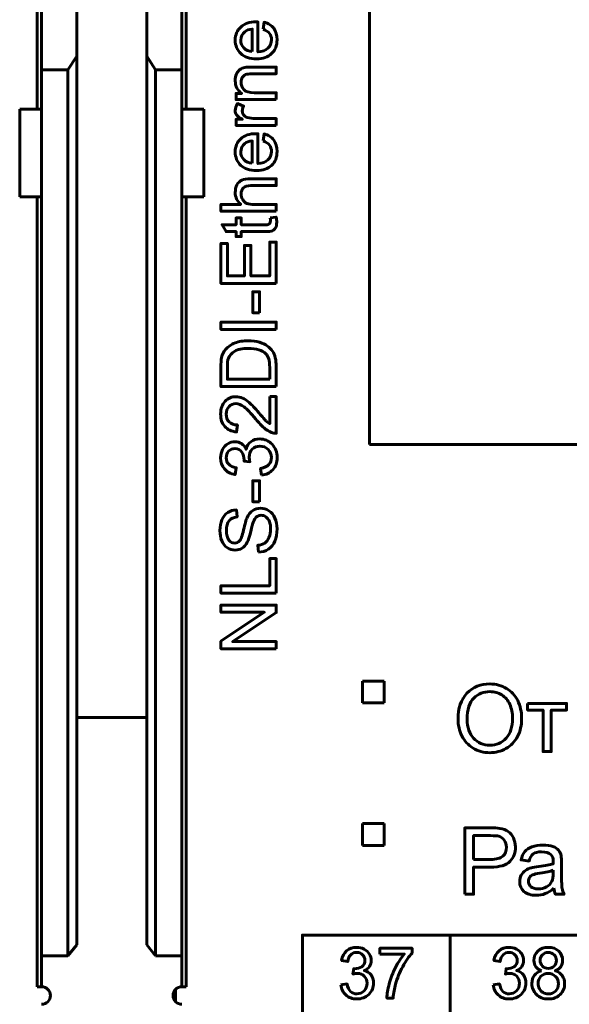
# Model space of a CAD drawing. Header units: millimetres. Extents: x -13 to 39, y -19 to 89.
# Tile 6 of 16: x 14 to 27, y 2 to 24. Entities that reach past the tile are written whole.
import ezdxf

# ---------------------------------------------------------------- set-up
doc = ezdxf.new("R2010")
doc.units = ezdxf.units.MM
doc.linetypes.add('K5LT32768', pattern=[0])
doc.linetypes.add('K5LT32770', pattern=[0])

msp = doc.modelspace()

# ---------------------------------------------------------------- linework, layer by layer
at = {"color": 150, "linetype": 'K5LT32768', "lineweight": 60, "true_color": 0x0080ff}
for p, q in [((14.639, 22.438), (14.639, 47.238)), ((18.039, 22.438), (18.039, 47.238)), ((22.217, 14.783), (22.217, 31.492)), ((14.739, 23.338), (14.739, 25.262)), ((15.539, 23.645), (15.539, 25.262)), ((17.139, 23.645), (17.139, 25.262)), ((17.939, 25.262), (17.939, 23.338)), ((15.339, 23.338), (15.539, 23.645)), ((15.539, 3.373), (15.539, 23.645)), ((17.139, 23.645), (17.139, 3.373)), ((17.339, 23.338), (17.139, 23.645)), ((14.739, 22.438), (14.739, 23.338)), ((15.339, 23.338), (14.739, 23.338)), ((15.339, 3.117), (15.339, 23.338)), ((17.339, 3.117), (17.339, 23.338)), ((17.939, 23.338), (17.339, 23.338)), ((17.939, 23.338), (17.939, 22.438)), ((14.739, 22.438), (14.239, 22.438)), ((14.239, 20.438), (14.239, 22.438)), ((14.739, 22.438), (14.739, 20.438)), ((18.439, 22.438), (17.939, 22.438)), ((17.939, 22.438), (17.939, 20.438)), ((18.439, 20.438), (18.439, 22.438)), ((14.739, 20.438), (14.239, 20.438)), ((14.639, 2.412), (14.639, 20.438)), ((14.739, 3.117), (14.739, 20.438)), ((17.939, 20.438), (18.439, 20.438)), ((17.939, 3.117), (17.939, 20.438)), ((18.039, 2.412), (18.039, 20.438)), ((35.6, 14.783), (22.217, 14.783)), ((22.059, 8.888), (22.059, 9.388)), ((22.059, 9.388), (22.559, 9.388)), ((22.559, 9.388), (22.559, 8.888)), ((22.559, 8.888), (22.059, 8.888)), ((15.539, 8.557), (17.139, 8.557)), ((22.059, 6.138), (22.559, 6.138)), ((22.059, 5.638), (22.059, 6.138)), ((22.559, 6.138), (22.559, 5.638)), ((22.559, 5.638), (22.059, 5.638)), ((15.339, 3.117), (15.539, 3.373)), ((17.139, 3.373), (17.339, 3.117)), ((24.058, 3.591), (24.058, -1.562)), ((15.339, 3.117), (14.739, 3.117)), ((14.739, 2.412), (14.739, 3.117)), ((17.339, 3.117), (17.939, 3.117)), ((17.939, 2.412), (17.939, 3.117)), ((14.739, 2.412), (14.639, 2.412)), ((17.793, 2.349), (17.793, 2.076)), ((18.039, 2.412), (17.939, 2.412))]:
    msp.add_line(p, q, dxfattribs=at)
at = {"color": 150, "linetype": 'K5LT32770', "lineweight": 60, "true_color": 0x0080ff}
msp.add_lwpolyline([(20.69, -1.562), (34.589, -1.562), (34.589, 3.591), (20.69, 3.591)], close=True, dxfattribs=at)
at = {"color": 150, "linetype": 'K5LT32768', "lineweight": 60, "true_color": 0x0080ff}
for centre, start, end in [((14.739, 2.212), 270, 90), ((17.939, 2.212), 90, 270)]:
    msp.add_arc(centre, 0.2, start, end, dxfattribs=at)
for points, knots in [([(19.796, 24.262), (19.796, 24.262), (19.817, 24.422), (19.817, 24.422), (19.91, 24.397), (19.983, 24.351), (20.034, 24.282), (20.085, 24.214), (20.111, 24.127), (20.111, 24.021), (20.111, 23.888), (20.07, 23.782), (19.988, 23.704), (19.906, 23.625), (19.79, 23.586), (19.642, 23.586), (19.488, 23.586), (19.369, 23.626), (19.284, 23.705), (19.199, 23.784), (19.157, 23.886), (19.157, 24.012), (19.157, 24.134), (19.199, 24.234), (19.365, 24.389), (19.482, 24.428), (19.633, 24.428), (19.642, 24.428), (19.656, 24.427), (19.674, 24.427), (19.674, 24.427), (19.674, 23.745), (19.674, 23.745), (19.774, 23.751), (19.851, 23.779), (19.904, 23.83), (19.958, 23.881), (19.984, 23.945), (19.984, 24.021), (19.984, 24.078), (19.969, 24.126), (19.939, 24.166), (19.909, 24.207), (19.861, 24.238), (19.796, 24.262)], [0, 0, 0, 0, 0.066667, 0.066667, 0.066667, 0.133333, 0.133333, 0.133333, 0.2, 0.2, 0.2, 0.266667, 0.266667, 0.266667, 0.333333, 0.333333, 0.333333, 0.4, 0.4, 0.4, 0.466667, 0.466667, 0.466667, 0.533333, 0.533333, 0.6, 0.6, 0.6, 0.666667, 0.666667, 0.666667, 0.733333, 0.733333, 0.733333, 0.8, 0.8, 0.8, 0.866667, 0.866667, 0.866667, 0.933333, 0.933333, 0.933333, 1, 1, 1, 1]), ([(19.547, 23.754), (19.547, 23.754), (19.547, 24.264), (19.547, 24.264), (19.47, 24.257), (19.412, 24.237), (19.374, 24.205), (19.314, 24.156), (19.284, 24.092), (19.284, 24.013), (19.284, 23.942), (19.308, 23.883), (19.356, 23.834), (19.403, 23.786), (19.467, 23.759), (19.547, 23.754)], [0, 0, 0, 0, 0.2, 0.2, 0.2, 0.4, 0.4, 0.4, 0.6, 0.6, 0.6, 0.8, 0.8, 0.8, 1, 1, 1, 1]), ([(20.092, 22.656), (20.092, 22.656), (19.176, 22.656), (19.176, 22.656), (19.176, 22.796), (19.176, 22.796), (19.306, 22.796), (19.306, 22.796), (19.207, 22.863), (19.157, 22.96), (19.157, 23.086), (19.157, 23.142), (19.167, 23.192), (19.206, 23.285), (19.233, 23.319), (19.265, 23.342), (19.297, 23.365), (19.335, 23.381), (19.379, 23.39), (19.408, 23.396), (19.458, 23.399), (19.53, 23.399), (19.53, 23.399), (20.092, 23.399), (20.092, 23.399), (20.092, 23.244), (20.092, 23.244), (19.536, 23.244), (19.536, 23.244), (19.473, 23.244), (19.425, 23.238), (19.394, 23.226), (19.363, 23.214), (19.338, 23.192), (19.319, 23.162), (19.301, 23.131), (19.291, 23.095), (19.291, 23.054), (19.291, 22.988), (19.312, 22.931), (19.354, 22.883), (19.396, 22.835), (19.475, 22.812), (19.592, 22.812), (19.592, 22.812), (20.092, 22.812), (20.092, 22.812), (20.092, 22.656), (20.092, 22.656)], [0, 0, 0, 0, 0.055556, 0.055556, 0.111111, 0.111111, 0.166667, 0.166667, 0.166667, 0.222222, 0.222222, 0.222222, 0.277778, 0.277778, 0.333333, 0.333333, 0.333333, 0.388889, 0.388889, 0.388889, 0.444444, 0.444444, 0.444444, 0.5, 0.5, 0.555556, 0.555556, 0.611111, 0.611111, 0.611111, 0.666667, 0.666667, 0.666667, 0.722222, 0.722222, 0.722222, 0.777778, 0.777778, 0.777778, 0.833333, 0.833333, 0.833333, 0.888889, 0.888889, 0.888889, 0.944444, 0.944444, 1, 1, 1, 1]), ([(20.092, 22.067), (20.092, 22.067), (19.176, 22.067), (19.176, 22.067), (19.176, 22.207), (19.176, 22.207), (19.317, 22.207), (19.317, 22.207), (19.252, 22.242), (19.209, 22.275), (19.188, 22.305), (19.167, 22.336), (19.157, 22.369), (19.157, 22.405), (19.157, 22.457), (19.174, 22.511), (19.206, 22.565), (19.206, 22.565), (19.349, 22.509), (19.349, 22.509), (19.328, 22.472), (19.318, 22.434), (19.318, 22.396), (19.318, 22.363), (19.328, 22.332), (19.348, 22.306), (19.368, 22.279), (19.397, 22.26), (19.433, 22.248), (19.488, 22.231), (19.548, 22.222), (19.614, 22.222), (19.614, 22.222), (20.092, 22.222), (20.092, 22.222), (20.092, 22.067), (20.092, 22.067)], [0, 0, 0, 0, 0.076923, 0.076923, 0.153846, 0.153846, 0.230769, 0.230769, 0.230769, 0.307692, 0.307692, 0.307692, 0.384615, 0.384615, 0.384615, 0.461538, 0.461538, 0.461538, 0.538462, 0.538462, 0.538462, 0.615385, 0.615385, 0.615385, 0.692308, 0.692308, 0.692308, 0.769231, 0.769231, 0.769231, 0.846154, 0.846154, 0.846154, 0.923077, 0.923077, 1, 1, 1, 1]), ([(19.796, 21.712), (19.796, 21.712), (19.817, 21.873), (19.817, 21.873), (19.91, 21.848), (19.983, 21.801), (20.034, 21.733), (20.085, 21.665), (20.111, 21.578), (20.111, 21.472), (20.111, 21.338), (20.07, 21.232), (19.988, 21.154), (19.906, 21.076), (19.79, 21.037), (19.642, 21.037), (19.488, 21.037), (19.369, 21.076), (19.284, 21.155), (19.199, 21.234), (19.157, 21.337), (19.157, 21.463), (19.157, 21.585), (19.199, 21.685), (19.365, 21.839), (19.482, 21.878), (19.633, 21.878), (19.642, 21.878), (19.656, 21.878), (19.674, 21.877), (19.674, 21.877), (19.674, 21.196), (19.674, 21.196), (19.774, 21.201), (19.851, 21.23), (19.904, 21.281), (19.958, 21.332), (19.984, 21.395), (19.984, 21.472), (19.984, 21.528), (19.969, 21.577), (19.939, 21.617), (19.909, 21.657), (19.861, 21.689), (19.796, 21.712)], [0, 0, 0, 0, 0.066667, 0.066667, 0.066667, 0.133333, 0.133333, 0.133333, 0.2, 0.2, 0.2, 0.266667, 0.266667, 0.266667, 0.333333, 0.333333, 0.333333, 0.4, 0.4, 0.4, 0.466667, 0.466667, 0.466667, 0.533333, 0.533333, 0.6, 0.6, 0.6, 0.666667, 0.666667, 0.666667, 0.733333, 0.733333, 0.733333, 0.8, 0.8, 0.8, 0.866667, 0.866667, 0.866667, 0.933333, 0.933333, 0.933333, 1, 1, 1, 1]), ([(19.547, 21.204), (19.547, 21.204), (19.547, 21.714), (19.547, 21.714), (19.47, 21.707), (19.412, 21.688), (19.374, 21.656), (19.314, 21.607), (19.284, 21.542), (19.284, 21.464), (19.284, 21.393), (19.308, 21.333), (19.356, 21.285), (19.403, 21.236), (19.467, 21.21), (19.547, 21.204)], [0, 0, 0, 0, 0.2, 0.2, 0.2, 0.4, 0.4, 0.4, 0.6, 0.6, 0.6, 0.8, 0.8, 0.8, 1, 1, 1, 1]), ([(20.092, 20.107), (20.092, 20.107), (18.829, 20.107), (18.829, 20.107), (18.829, 20.262), (18.829, 20.262), (19.283, 20.262), (19.283, 20.262), (19.199, 20.334), (19.157, 20.425), (19.157, 20.535), (19.157, 20.602), (19.17, 20.661), (19.197, 20.711), (19.224, 20.76), (19.261, 20.796), (19.308, 20.818), (19.355, 20.839), (19.423, 20.85), (19.513, 20.85), (19.513, 20.85), (20.092, 20.85), (20.092, 20.85), (20.092, 20.694), (20.092, 20.694), (19.513, 20.694), (19.513, 20.694), (19.436, 20.694), (19.379, 20.678), (19.344, 20.644), (19.309, 20.611), (19.291, 20.564), (19.291, 20.503), (19.291, 20.457), (19.303, 20.414), (19.327, 20.374), (19.351, 20.334), (19.383, 20.305), (19.424, 20.288), (19.464, 20.271), (19.52, 20.262), (19.592, 20.262), (19.592, 20.262), (20.092, 20.262), (20.092, 20.262), (20.092, 20.107), (20.092, 20.107)], [0, 0, 0, 0, 0.058824, 0.058824, 0.117647, 0.117647, 0.176471, 0.176471, 0.176471, 0.235294, 0.235294, 0.235294, 0.294118, 0.294118, 0.294118, 0.352941, 0.352941, 0.352941, 0.411765, 0.411765, 0.411765, 0.470588, 0.470588, 0.529412, 0.529412, 0.588235, 0.588235, 0.588235, 0.647059, 0.647059, 0.647059, 0.705882, 0.705882, 0.705882, 0.764706, 0.764706, 0.764706, 0.823529, 0.823529, 0.823529, 0.882353, 0.882353, 0.882353, 0.941176, 0.941176, 1, 1, 1, 1]), ([(19.953, 19.954), (19.953, 19.954), (20.09, 19.975), (20.09, 19.975), (20.1, 19.931), (20.104, 19.892), (20.104, 19.858), (20.104, 19.802), (20.095, 19.759), (20.078, 19.727), (20.06, 19.697), (20.036, 19.675), (20.007, 19.662), (19.978, 19.649), (19.917, 19.643), (19.824, 19.643), (19.824, 19.643), (19.296, 19.643), (19.296, 19.643), (19.296, 19.529), (19.296, 19.529), (19.176, 19.529), (19.176, 19.529), (19.176, 19.643), (19.176, 19.643), (18.95, 19.643), (18.95, 19.643), (18.857, 19.799), (18.857, 19.799), (19.176, 19.799), (19.176, 19.799), (19.176, 19.954), (19.176, 19.954), (19.296, 19.954), (19.296, 19.954), (19.296, 19.799), (19.296, 19.799), (19.833, 19.799), (19.833, 19.799), (19.877, 19.799), (19.906, 19.801), (19.918, 19.807), (19.931, 19.812), (19.941, 19.821), (19.948, 19.833), (19.956, 19.846), (19.96, 19.863), (19.96, 19.886), (19.96, 19.903), (19.958, 19.926), (19.953, 19.954)], [0, 0, 0, 0, 0.05, 0.05, 0.05, 0.1, 0.1, 0.1, 0.15, 0.15, 0.15, 0.2, 0.2, 0.2, 0.25, 0.25, 0.25, 0.3, 0.3, 0.35, 0.35, 0.4, 0.4, 0.45, 0.45, 0.5, 0.5, 0.55, 0.55, 0.6, 0.6, 0.65, 0.65, 0.7, 0.7, 0.75, 0.75, 0.8, 0.8, 0.8, 0.85, 0.85, 0.85, 0.9, 0.9, 0.9, 0.95, 0.95, 0.95, 1, 1, 1, 1]), ([(20.092, 18.463), (20.092, 18.463), (18.829, 18.463), (18.829, 18.463), (18.829, 19.375), (18.829, 19.375), (18.977, 19.375), (18.977, 19.375), (18.977, 18.631), (18.977, 18.631), (19.365, 18.631), (19.365, 18.631), (19.365, 19.328), (19.365, 19.328), (19.513, 19.328), (19.513, 19.328), (19.513, 18.631), (19.513, 18.631), (19.944, 18.631), (19.944, 18.631), (19.944, 19.405), (19.944, 19.405), (20.092, 19.405), (20.092, 19.405), (20.092, 18.463), (20.092, 18.463)], [0, 0, 0, 0, 0.083333, 0.083333, 0.166667, 0.166667, 0.25, 0.25, 0.333333, 0.333333, 0.416667, 0.416667, 0.5, 0.5, 0.583333, 0.583333, 0.666667, 0.666667, 0.75, 0.75, 0.833333, 0.833333, 0.916667, 0.916667, 1, 1, 1, 1]), ([(19.713, 17.791), (19.713, 17.791), (19.557, 17.791), (19.557, 17.791), (19.557, 18.271), (19.557, 18.271), (19.713, 18.271), (19.713, 18.271), (19.713, 17.791), (19.713, 17.791)], [0, 0, 0, 0, 0.25, 0.25, 0.5, 0.5, 0.75, 0.75, 1, 1, 1, 1]), ([(20.092, 17.41), (20.092, 17.41), (18.829, 17.41), (18.829, 17.41), (18.829, 17.578), (18.829, 17.578), (20.092, 17.578), (20.092, 17.578), (20.092, 17.41), (20.092, 17.41)], [0, 0, 0, 0, 0.25, 0.25, 0.5, 0.5, 0.75, 0.75, 1, 1, 1, 1]), ([(20.092, 16.108), (20.092, 16.108), (18.829, 16.108), (18.829, 16.108), (18.829, 16.544), (18.829, 16.544), (18.829, 16.642), (18.835, 16.717), (18.847, 16.768), (18.864, 16.841), (18.894, 16.903), (18.937, 16.954), (18.994, 17.02), (19.066, 17.07), (19.153, 17.103), (19.241, 17.136), (19.341, 17.153), (19.454, 17.153), (19.55, 17.153), (19.635, 17.142), (19.709, 17.119), (19.783, 17.097), (19.844, 17.068), (19.893, 17.033), (19.941, 16.998), (19.979, 16.96), (20.007, 16.918), (20.035, 16.876), (20.056, 16.826), (20.07, 16.767), (20.085, 16.708), (20.092, 16.641), (20.092, 16.564), (20.092, 16.564), (20.092, 16.108), (20.092, 16.108)], [0, 0, 0, 0, 0.083333, 0.083333, 0.166667, 0.166667, 0.166667, 0.25, 0.25, 0.25, 0.333333, 0.333333, 0.333333, 0.416667, 0.416667, 0.416667, 0.5, 0.5, 0.5, 0.583333, 0.583333, 0.583333, 0.666667, 0.666667, 0.666667, 0.75, 0.75, 0.75, 0.833333, 0.833333, 0.833333, 0.916667, 0.916667, 0.916667, 1, 1, 1, 1]), ([(19.944, 16.276), (19.944, 16.276), (19.944, 16.545), (19.944, 16.545), (19.944, 16.629), (19.936, 16.694), (19.921, 16.741), (19.905, 16.788), (19.883, 16.826), (19.855, 16.854), (19.815, 16.894), (19.762, 16.925), (19.695, 16.947), (19.628, 16.969), (19.547, 16.98), (19.451, 16.98), (19.319, 16.98), (19.217, 16.958), (19.146, 16.915), (19.075, 16.872), (19.027, 16.819), (19.003, 16.757), (18.986, 16.712), (18.977, 16.64), (18.977, 16.541), (18.977, 16.541), (18.977, 16.276), (18.977, 16.276), (19.944, 16.276), (19.944, 16.276)], [0, 0, 0, 0, 0.1, 0.1, 0.1, 0.2, 0.2, 0.2, 0.3, 0.3, 0.3, 0.4, 0.4, 0.4, 0.5, 0.5, 0.5, 0.6, 0.6, 0.6, 0.7, 0.7, 0.7, 0.8, 0.8, 0.8, 0.9, 0.9, 1, 1, 1, 1]), ([(19.944, 15.879), (19.944, 15.879), (20.092, 15.879), (20.092, 15.879), (20.092, 15.043), (20.092, 15.043), (20.055, 15.042), (20.019, 15.048), (19.984, 15.061), (19.927, 15.082), (19.871, 15.117), (19.816, 15.164), (19.761, 15.212), (19.698, 15.279), (19.626, 15.367), (19.513, 15.504), (19.424, 15.597), (19.358, 15.645), (19.292, 15.694), (19.23, 15.718), (19.171, 15.718), (19.11, 15.718), (19.058, 15.696), (19.016, 15.652), (18.974, 15.608), (18.952, 15.551), (18.952, 15.48), (18.952, 15.405), (18.975, 15.345), (19.019, 15.3), (19.064, 15.255), (19.126, 15.232), (19.205, 15.232), (19.205, 15.232), (19.189, 15.073), (19.189, 15.073), (19.07, 15.084), (18.98, 15.125), (18.917, 15.196), (18.855, 15.267), (18.824, 15.363), (18.824, 15.483), (18.824, 15.604), (18.857, 15.7), (18.925, 15.771), (18.992, 15.842), (19.075, 15.877), (19.175, 15.877), (19.225, 15.877), (19.275, 15.867), (19.324, 15.846), (19.373, 15.825), (19.424, 15.791), (19.478, 15.743), (19.532, 15.695), (19.607, 15.615), (19.701, 15.504), (19.779, 15.411), (19.832, 15.351), (19.86, 15.324), (19.888, 15.298), (19.916, 15.276), (19.944, 15.259), (19.944, 15.259), (19.944, 15.879), (19.944, 15.879)], [0, 0, 0, 0, 0.045455, 0.045455, 0.090909, 0.090909, 0.090909, 0.136364, 0.136364, 0.136364, 0.181818, 0.181818, 0.181818, 0.227273, 0.227273, 0.227273, 0.272727, 0.272727, 0.272727, 0.318182, 0.318182, 0.318182, 0.363636, 0.363636, 0.363636, 0.409091, 0.409091, 0.409091, 0.454545, 0.454545, 0.454545, 0.5, 0.5, 0.5, 0.545455, 0.545455, 0.545455, 0.590909, 0.590909, 0.590909, 0.636364, 0.636364, 0.636364, 0.681818, 0.681818, 0.681818, 0.727273, 0.727273, 0.727273, 0.772727, 0.772727, 0.772727, 0.818182, 0.818182, 0.818182, 0.863636, 0.863636, 0.863636, 0.909091, 0.909091, 0.909091, 0.954545, 0.954545, 0.954545, 1, 1, 1, 1]), ([(19.757, 14.085), (19.757, 14.085), (19.736, 14.24), (19.736, 14.24), (19.824, 14.258), (19.887, 14.288), (19.926, 14.331), (19.965, 14.373), (19.984, 14.425), (19.984, 14.487), (19.984, 14.561), (19.959, 14.623), (19.909, 14.673), (19.858, 14.723), (19.795, 14.748), (19.721, 14.748), (19.65, 14.748), (19.591, 14.725), (19.544, 14.678), (19.498, 14.632), (19.475, 14.572), (19.475, 14.5), (19.475, 14.471), (19.481, 14.435), (19.492, 14.391), (19.492, 14.391), (19.356, 14.408), (19.356, 14.408), (19.358, 14.418), (19.358, 14.427), (19.358, 14.433), (19.358, 14.5), (19.341, 14.559), (19.306, 14.612), (19.272, 14.665), (19.219, 14.692), (19.148, 14.692), (19.091, 14.692), (19.044, 14.672), (19.007, 14.634), (18.969, 14.595), (18.951, 14.545), (18.951, 14.485), (18.951, 14.424), (18.97, 14.374), (19.046, 14.293), (19.104, 14.267), (19.18, 14.256), (19.18, 14.256), (19.152, 14.101), (19.152, 14.101), (19.048, 14.12), (18.967, 14.163), (18.91, 14.23), (18.852, 14.297), (18.824, 14.381), (18.824, 14.481), (18.824, 14.55), (18.838, 14.613), (18.868, 14.671), (18.897, 14.729), (18.938, 14.774), (18.989, 14.804), (19.04, 14.835), (19.094, 14.85), (19.151, 14.85), (19.206, 14.85), (19.255, 14.836), (19.3, 14.806), (19.344, 14.777), (19.38, 14.734), (19.406, 14.676), (19.423, 14.751), (19.459, 14.809), (19.514, 14.85), (19.568, 14.891), (19.636, 14.912), (19.717, 14.912), (19.828, 14.912), (19.921, 14.872), (19.998, 14.791), (20.075, 14.711), (20.113, 14.609), (20.113, 14.486), (20.113, 14.375), (20.08, 14.283), (20.014, 14.21), (19.948, 14.137), (19.862, 14.095), (19.757, 14.085)], [0, 0, 0, 0, 0.033333, 0.033333, 0.033333, 0.066667, 0.066667, 0.066667, 0.1, 0.1, 0.1, 0.133333, 0.133333, 0.133333, 0.166667, 0.166667, 0.166667, 0.2, 0.2, 0.2, 0.233333, 0.233333, 0.233333, 0.266667, 0.266667, 0.266667, 0.3, 0.3, 0.3, 0.333333, 0.333333, 0.333333, 0.366667, 0.366667, 0.366667, 0.4, 0.4, 0.4, 0.433333, 0.433333, 0.433333, 0.466667, 0.466667, 0.466667, 0.5, 0.5, 0.533333, 0.533333, 0.533333, 0.566667, 0.566667, 0.566667, 0.6, 0.6, 0.6, 0.633333, 0.633333, 0.633333, 0.666667, 0.666667, 0.666667, 0.7, 0.7, 0.7, 0.733333, 0.733333, 0.733333, 0.766667, 0.766667, 0.766667, 0.8, 0.8, 0.8, 0.833333, 0.833333, 0.833333, 0.866667, 0.866667, 0.866667, 0.9, 0.9, 0.9, 0.933333, 0.933333, 0.933333, 0.966667, 0.966667, 0.966667, 1, 1, 1, 1]), ([(19.713, 13.478), (19.713, 13.478), (19.557, 13.478), (19.557, 13.478), (19.557, 13.958), (19.557, 13.958), (19.713, 13.958), (19.713, 13.958), (19.713, 13.478), (19.713, 13.478)], [0, 0, 0, 0, 0.25, 0.25, 0.5, 0.5, 0.75, 0.75, 1, 1, 1, 1]), ([(19.686, 12.328), (19.686, 12.328), (19.672, 12.485), (19.672, 12.485), (19.736, 12.492), (19.788, 12.51), (19.829, 12.537), (19.869, 12.564), (19.902, 12.607), (19.927, 12.664), (19.952, 12.721), (19.965, 12.786), (19.965, 12.858), (19.965, 12.921), (19.956, 12.978), (19.917, 13.075), (19.891, 13.111), (19.825, 13.159), (19.789, 13.171), (19.75, 13.171), (19.71, 13.171), (19.676, 13.16), (19.646, 13.137), (19.617, 13.114), (19.592, 13.076), (19.572, 13.023), (19.559, 12.989), (19.538, 12.914), (19.483, 12.682), (19.456, 12.601), (19.432, 12.554), (19.4, 12.494), (19.361, 12.449), (19.314, 12.42), (19.267, 12.39), (19.214, 12.376), (19.156, 12.376), (19.092, 12.376), (19.033, 12.394), (18.977, 12.43), (18.922, 12.466), (18.88, 12.519), (18.851, 12.588), (18.822, 12.658), (18.808, 12.735), (18.808, 12.82), (18.808, 12.914), (18.823, 12.996), (18.853, 13.068), (18.883, 13.139), (18.927, 13.194), (18.986, 13.232), (19.045, 13.271), (19.111, 13.292), (19.185, 13.295), (19.185, 13.295), (19.198, 13.134), (19.198, 13.134), (19.118, 13.125), (19.058, 13.096), (19.017, 13.047), (18.976, 12.997), (18.956, 12.923), (18.956, 12.826), (18.956, 12.725), (18.975, 12.652), (19.012, 12.605), (19.049, 12.559), (19.093, 12.536), (19.146, 12.536), (19.191, 12.536), (19.228, 12.552), (19.258, 12.585), (19.287, 12.617), (19.317, 12.701), (19.348, 12.837), (19.378, 12.973), (19.405, 13.066), (19.428, 13.117), (19.462, 13.19), (19.505, 13.244), (19.557, 13.279), (19.608, 13.314), (19.668, 13.332), (19.736, 13.332), (19.803, 13.332), (19.866, 13.312), (19.985, 13.235), (20.031, 13.18), (20.064, 13.108), (20.097, 13.036), (20.113, 12.956), (20.113, 12.865), (20.113, 12.751), (20.096, 12.656), (20.063, 12.579), (20.03, 12.501), (19.98, 12.441), (19.913, 12.397), (19.846, 12.353), (19.771, 12.33), (19.686, 12.328)], [0, 0, 0, 0, 0.028571, 0.028571, 0.028571, 0.057143, 0.057143, 0.057143, 0.085714, 0.085714, 0.085714, 0.114286, 0.114286, 0.114286, 0.142857, 0.142857, 0.171429, 0.171429, 0.2, 0.2, 0.2, 0.228571, 0.228571, 0.228571, 0.257143, 0.257143, 0.257143, 0.285714, 0.285714, 0.314286, 0.314286, 0.314286, 0.342857, 0.342857, 0.342857, 0.371429, 0.371429, 0.371429, 0.4, 0.4, 0.4, 0.428571, 0.428571, 0.428571, 0.457143, 0.457143, 0.457143, 0.485714, 0.485714, 0.485714, 0.514286, 0.514286, 0.514286, 0.542857, 0.542857, 0.542857, 0.571429, 0.571429, 0.571429, 0.6, 0.6, 0.6, 0.628571, 0.628571, 0.628571, 0.657143, 0.657143, 0.657143, 0.685714, 0.685714, 0.685714, 0.714286, 0.714286, 0.714286, 0.742857, 0.742857, 0.742857, 0.771429, 0.771429, 0.771429, 0.8, 0.8, 0.8, 0.828571, 0.828571, 0.828571, 0.857143, 0.857143, 0.885714, 0.885714, 0.885714, 0.914286, 0.914286, 0.914286, 0.942857, 0.942857, 0.942857, 0.971429, 0.971429, 0.971429, 1, 1, 1, 1]), ([(20.092, 11.395), (20.092, 11.395), (18.829, 11.395), (18.829, 11.395), (18.829, 11.562), (18.829, 11.562), (19.944, 11.562), (19.944, 11.562), (19.944, 12.183), (19.944, 12.183), (20.092, 12.183), (20.092, 12.183), (20.092, 11.395), (20.092, 11.395)], [0, 0, 0, 0, 0.166667, 0.166667, 0.333333, 0.333333, 0.5, 0.5, 0.666667, 0.666667, 0.833333, 0.833333, 1, 1, 1, 1]), ([(20.092, 10.126), (20.092, 10.126), (18.829, 10.126), (18.829, 10.126), (18.829, 10.298), (18.829, 10.298), (19.82, 10.96), (19.82, 10.96), (18.829, 10.96), (18.829, 10.96), (18.829, 11.121), (18.829, 11.121), (20.092, 11.121), (20.092, 11.121), (20.092, 10.949), (20.092, 10.949), (19.101, 10.287), (19.101, 10.287), (20.092, 10.287), (20.092, 10.287), (20.092, 10.126), (20.092, 10.126)], [0, 0, 0, 0, 0.1, 0.1, 0.2, 0.2, 0.3, 0.3, 0.4, 0.4, 0.5, 0.5, 0.6, 0.6, 0.7, 0.7, 0.8, 0.8, 0.9, 0.9, 1, 1, 1, 1]), ([(24.242, 8.517), (24.242, 8.769), (24.309, 8.965), (24.445, 9.108), (24.58, 9.25), (24.754, 9.321), (24.968, 9.321), (25.108, 9.321), (25.234, 9.287), (25.346, 9.221), (25.459, 9.154), (25.544, 9.061), (25.603, 8.941), (25.662, 8.822), (25.692, 8.686), (25.692, 8.535), (25.692, 8.382), (25.661, 8.244), (25.599, 8.123), (25.536, 8.002), (25.449, 7.91), (25.335, 7.848), (25.221, 7.785), (25.098, 7.754), (24.967, 7.754), (24.824, 7.754), (24.696, 7.789), (24.584, 7.858), (24.472, 7.927), (24.386, 8.02), (24.329, 8.14), (24.271, 8.258), (24.242, 8.384), (24.242, 8.517)], [0, 0, 0, 0, 0.090909, 0.090909, 0.090909, 0.181818, 0.181818, 0.181818, 0.272727, 0.272727, 0.272727, 0.363636, 0.363636, 0.363636, 0.454545, 0.454545, 0.454545, 0.545455, 0.545455, 0.545455, 0.636364, 0.636364, 0.636364, 0.727273, 0.727273, 0.727273, 0.818182, 0.818182, 0.818182, 0.909091, 0.909091, 0.909091, 1, 1, 1, 1]), ([(24.449, 8.514), (24.449, 8.332), (24.498, 8.188), (24.596, 8.083), (24.694, 7.978), (24.817, 7.926), (24.966, 7.926), (25.117, 7.926), (25.24, 7.979), (25.338, 8.085), (25.436, 8.19), (25.484, 8.341), (25.484, 8.535), (25.484, 8.659), (25.463, 8.766), (25.422, 8.858), (25.38, 8.95), (25.319, 9.021), (25.239, 9.071), (25.159, 9.122), (25.069, 9.147), (24.969, 9.147), (24.827, 9.147), (24.705, 9.098), (24.603, 9.001), (24.5, 8.904), (24.449, 8.741), (24.449, 8.514)], [0, 0, 0, 0, 0.111111, 0.111111, 0.111111, 0.222222, 0.222222, 0.222222, 0.333333, 0.333333, 0.333333, 0.444444, 0.444444, 0.444444, 0.555556, 0.555556, 0.555556, 0.666667, 0.666667, 0.666667, 0.777778, 0.777778, 0.777778, 0.888889, 0.888889, 0.888889, 1, 1, 1, 1]), ([(25.829, 8.878), (25.829, 8.878), (26.718, 8.878), (26.718, 8.878), (26.718, 8.724), (26.718, 8.724), (26.367, 8.724), (26.367, 8.724), (26.367, 7.78), (26.367, 7.78), (26.18, 7.78), (26.18, 7.78), (26.18, 8.724), (26.18, 8.724), (25.829, 8.724), (25.829, 8.724), (25.829, 8.878), (25.829, 8.878)], [0, 0, 0, 0, 0.125, 0.125, 0.25, 0.25, 0.375, 0.375, 0.5, 0.5, 0.625, 0.625, 0.75, 0.75, 0.875, 0.875, 1, 1, 1, 1]), ([(24.393, 4.523), (24.393, 4.523), (24.393, 6.039), (24.393, 6.039), (24.966, 6.039), (24.966, 6.039), (25.066, 6.039), (25.143, 6.034), (25.196, 6.025), (25.271, 6.012), (25.333, 5.989), (25.384, 5.954), (25.434, 5.919), (25.475, 5.87), (25.505, 5.808), (25.536, 5.745), (25.551, 5.677), (25.551, 5.602), (25.551, 5.473), (25.51, 5.364), (25.428, 5.275), (25.346, 5.186), (25.198, 5.142), (24.983, 5.142), (24.983, 5.142), (24.594, 5.142), (24.594, 5.142), (24.594, 4.523), (24.594, 4.523), (24.393, 4.523), (24.393, 4.523)], [0, 0, 0, 0, 0.090909, 0.090909, 0.181818, 0.181818, 0.181818, 0.272727, 0.272727, 0.272727, 0.363636, 0.363636, 0.363636, 0.454545, 0.454545, 0.454545, 0.545455, 0.545455, 0.545455, 0.636364, 0.636364, 0.636364, 0.727273, 0.727273, 0.727273, 0.818182, 0.818182, 0.909091, 0.909091, 1, 1, 1, 1]), ([(24.594, 5.319), (24.594, 5.319), (24.986, 5.319), (24.986, 5.319), (25.116, 5.319), (25.208, 5.343), (25.262, 5.392), (25.317, 5.44), (25.344, 5.508), (25.344, 5.596), (25.344, 5.659), (25.328, 5.713), (25.296, 5.758), (25.264, 5.803), (25.221, 5.833), (25.169, 5.848), (25.135, 5.857), (25.073, 5.861), (24.982, 5.861), (24.982, 5.861), (24.594, 5.861), (24.594, 5.861), (24.594, 5.319), (24.594, 5.319)], [0, 0, 0, 0, 0.125, 0.125, 0.125, 0.25, 0.25, 0.25, 0.375, 0.375, 0.375, 0.5, 0.5, 0.5, 0.625, 0.625, 0.625, 0.75, 0.75, 0.75, 0.875, 0.875, 1, 1, 1, 1]), ([(26.429, 4.661), (26.36, 4.602), (26.293, 4.561), (26.23, 4.537), (26.166, 4.512), (26.097, 4.5), (26.024, 4.5), (25.903, 4.5), (25.81, 4.529), (25.746, 4.588), (25.681, 4.647), (25.648, 4.722), (25.648, 4.813), (25.648, 4.867), (25.66, 4.916), (25.685, 4.961), (25.71, 5.005), (25.742, 5.04), (25.781, 5.067), (25.821, 5.094), (25.865, 5.114), (25.915, 5.128), (25.952, 5.138), (26.007, 5.147), (26.081, 5.156), (26.231, 5.174), (26.342, 5.195), (26.413, 5.22), (26.414, 5.245), (26.414, 5.261), (26.414, 5.268), (26.414, 5.344), (26.397, 5.397), (26.361, 5.428), (26.314, 5.47), (26.243, 5.491), (26.149, 5.491), (26.061, 5.491), (25.996, 5.475), (25.955, 5.445), (25.913, 5.414), (25.882, 5.36), (25.862, 5.281), (25.862, 5.281), (25.68, 5.307), (25.68, 5.307), (25.696, 5.385), (25.724, 5.448), (25.762, 5.496), (25.8, 5.544), (25.855, 5.58), (25.927, 5.606), (25.998, 5.632), (26.082, 5.645), (26.177, 5.645), (26.27, 5.645), (26.347, 5.634), (26.406, 5.612), (26.464, 5.59), (26.508, 5.562), (26.535, 5.529), (26.563, 5.495), (26.582, 5.453), (26.594, 5.402), (26.6, 5.37), (26.603, 5.313), (26.603, 5.231), (26.603, 5.231), (26.603, 4.984), (26.603, 4.984), (26.603, 4.811), (26.607, 4.702), (26.614, 4.656), (26.622, 4.61), (26.637, 4.566), (26.66, 4.523), (26.66, 4.523), (26.465, 4.523), (26.465, 4.523), (26.446, 4.563), (26.435, 4.608), (26.429, 4.661)], [0, 0, 0, 0, 0.037037, 0.037037, 0.037037, 0.074074, 0.074074, 0.074074, 0.111111, 0.111111, 0.111111, 0.148148, 0.148148, 0.148148, 0.185185, 0.185185, 0.185185, 0.222222, 0.222222, 0.222222, 0.259259, 0.259259, 0.259259, 0.296296, 0.296296, 0.296296, 0.333333, 0.333333, 0.333333, 0.37037, 0.37037, 0.37037, 0.407407, 0.407407, 0.407407, 0.444444, 0.444444, 0.444444, 0.481481, 0.481481, 0.481481, 0.518519, 0.518519, 0.518519, 0.555556, 0.555556, 0.555556, 0.592593, 0.592593, 0.592593, 0.62963, 0.62963, 0.62963, 0.666667, 0.666667, 0.666667, 0.703704, 0.703704, 0.703704, 0.740741, 0.740741, 0.740741, 0.777778, 0.777778, 0.777778, 0.814815, 0.814815, 0.814815, 0.851852, 0.851852, 0.851852, 0.888889, 0.888889, 0.888889, 0.925926, 0.925926, 0.925926, 0.962963, 0.962963, 0.962963, 1, 1, 1, 1]), ([(26.414, 5.074), (26.347, 5.046), (26.245, 5.023), (26.11, 5.004), (26.033, 4.993), (25.978, 4.981), (25.947, 4.967), (25.915, 4.953), (25.891, 4.933), (25.873, 4.907), (25.856, 4.88), (25.847, 4.851), (25.847, 4.819), (25.847, 4.77), (25.866, 4.728), (25.904, 4.696), (25.941, 4.663), (25.996, 4.646), (26.069, 4.646), (26.14, 4.646), (26.204, 4.662), (26.26, 4.693), (26.316, 4.724), (26.357, 4.767), (26.383, 4.821), (26.403, 4.863), (26.413, 4.925), (26.413, 5.006), (26.413, 5.006), (26.414, 5.074), (26.414, 5.074)], [0, 0, 0, 0, 0.1, 0.1, 0.1, 0.2, 0.2, 0.2, 0.3, 0.3, 0.3, 0.4, 0.4, 0.4, 0.5, 0.5, 0.5, 0.6, 0.6, 0.6, 0.7, 0.7, 0.7, 0.8, 0.8, 0.8, 0.9, 0.9, 0.9, 1, 1, 1, 1]), ([(21.569, 2.459), (21.569, 2.459), (21.708, 2.479), (21.708, 2.479), (21.724, 2.398), (21.751, 2.34), (21.79, 2.305), (21.828, 2.269), (21.875, 2.251), (21.931, 2.251), (21.997, 2.251), (22.053, 2.274), (22.098, 2.321), (22.143, 2.367), (22.165, 2.424), (22.165, 2.492), (22.165, 2.557), (22.144, 2.611), (22.102, 2.654), (22.061, 2.696), (22.008, 2.717), (21.943, 2.717), (21.916, 2.717), (21.883, 2.712), (21.844, 2.701), (21.844, 2.701), (21.86, 2.825), (21.86, 2.825), (21.869, 2.824), (21.877, 2.824), (21.882, 2.824), (21.942, 2.824), (21.995, 2.84), (22.043, 2.871), (22.091, 2.902), (22.115, 2.951), (22.115, 3.016), (22.115, 3.068), (22.097, 3.111), (22.062, 3.145), (22.028, 3.179), (21.983, 3.196), (21.928, 3.196), (21.874, 3.196), (21.829, 3.179), (21.792, 3.144), (21.756, 3.109), (21.733, 3.056), (21.723, 2.987), (21.723, 2.987), (21.583, 3.012), (21.583, 3.012), (21.6, 3.107), (21.639, 3.181), (21.699, 3.234), (21.76, 3.286), (21.835, 3.312), (21.925, 3.312), (21.987, 3.312), (22.044, 3.299), (22.096, 3.272), (22.149, 3.245), (22.188, 3.208), (22.216, 3.161), (22.244, 3.115), (22.258, 3.065), (22.258, 3.013), (22.258, 2.963), (22.244, 2.918), (22.218, 2.877), (22.192, 2.836), (22.152, 2.804), (22.101, 2.78), (22.168, 2.764), (22.22, 2.731), (22.258, 2.682), (22.295, 2.632), (22.313, 2.57), (22.313, 2.495), (22.313, 2.395), (22.277, 2.309), (22.205, 2.239), (22.132, 2.169), (22.041, 2.134), (21.93, 2.134), (21.83, 2.134), (21.747, 2.164), (21.682, 2.225), (21.615, 2.285), (21.578, 2.363), (21.569, 2.459)], [0, 0, 0, 0, 0.033333, 0.033333, 0.033333, 0.066667, 0.066667, 0.066667, 0.1, 0.1, 0.1, 0.133333, 0.133333, 0.133333, 0.166667, 0.166667, 0.166667, 0.2, 0.2, 0.2, 0.233333, 0.233333, 0.233333, 0.266667, 0.266667, 0.266667, 0.3, 0.3, 0.3, 0.333333, 0.333333, 0.333333, 0.366667, 0.366667, 0.366667, 0.4, 0.4, 0.4, 0.433333, 0.433333, 0.433333, 0.466667, 0.466667, 0.466667, 0.5, 0.5, 0.5, 0.533333, 0.533333, 0.533333, 0.566667, 0.566667, 0.566667, 0.6, 0.6, 0.6, 0.633333, 0.633333, 0.633333, 0.666667, 0.666667, 0.666667, 0.7, 0.7, 0.7, 0.733333, 0.733333, 0.733333, 0.766667, 0.766667, 0.766667, 0.8, 0.8, 0.8, 0.833333, 0.833333, 0.833333, 0.866667, 0.866667, 0.866667, 0.9, 0.9, 0.9, 0.933333, 0.933333, 0.933333, 0.966667, 0.966667, 0.966667, 1, 1, 1, 1]), ([(22.459, 3.157), (22.459, 3.157), (22.459, 3.293), (22.459, 3.293), (23.194, 3.293), (23.194, 3.293), (23.194, 3.183), (23.194, 3.183), (23.122, 3.105), (23.05, 3.001), (22.979, 2.871), (22.908, 2.741), (22.853, 2.608), (22.814, 2.471), (22.787, 2.374), (22.769, 2.268), (22.761, 2.153), (22.761, 2.153), (22.618, 2.153), (22.618, 2.153), (22.62, 2.244), (22.637, 2.354), (22.671, 2.482), (22.704, 2.611), (22.752, 2.736), (22.815, 2.855), (22.878, 2.975), (22.944, 3.075), (23.015, 3.157), (23.015, 3.157), (22.459, 3.157), (22.459, 3.157)], [0, 0, 0, 0, 0.090909, 0.090909, 0.181818, 0.181818, 0.272727, 0.272727, 0.272727, 0.363636, 0.363636, 0.363636, 0.454545, 0.454545, 0.454545, 0.545455, 0.545455, 0.545455, 0.636364, 0.636364, 0.636364, 0.727273, 0.727273, 0.727273, 0.818182, 0.818182, 0.818182, 0.909091, 0.909091, 0.909091, 1, 1, 1, 1]), ([(25.045, 2.459), (25.045, 2.459), (25.185, 2.479), (25.185, 2.479), (25.201, 2.398), (25.228, 2.34), (25.266, 2.305), (25.305, 2.269), (25.352, 2.251), (25.408, 2.251), (25.474, 2.251), (25.53, 2.274), (25.575, 2.321), (25.62, 2.367), (25.642, 2.424), (25.642, 2.492), (25.642, 2.557), (25.621, 2.611), (25.579, 2.654), (25.537, 2.696), (25.484, 2.717), (25.419, 2.717), (25.393, 2.717), (25.36, 2.712), (25.321, 2.701), (25.321, 2.701), (25.336, 2.825), (25.336, 2.825), (25.346, 2.824), (25.353, 2.824), (25.359, 2.824), (25.419, 2.824), (25.472, 2.84), (25.52, 2.871), (25.568, 2.902), (25.591, 2.951), (25.591, 3.016), (25.591, 3.068), (25.574, 3.111), (25.539, 3.145), (25.505, 3.179), (25.46, 3.196), (25.405, 3.196), (25.351, 3.196), (25.305, 3.179), (25.269, 3.144), (25.233, 3.109), (25.21, 3.056), (25.199, 2.987), (25.199, 2.987), (25.06, 3.012), (25.06, 3.012), (25.077, 3.107), (25.115, 3.181), (25.176, 3.234), (25.236, 3.286), (25.312, 3.312), (25.402, 3.312), (25.464, 3.312), (25.521, 3.299), (25.573, 3.272), (25.625, 3.245), (25.665, 3.208), (25.693, 3.161), (25.72, 3.115), (25.734, 3.065), (25.734, 3.013), (25.734, 2.963), (25.721, 2.918), (25.695, 2.877), (25.668, 2.836), (25.629, 2.804), (25.578, 2.78), (25.645, 2.764), (25.697, 2.731), (25.734, 2.682), (25.771, 2.632), (25.79, 2.57), (25.79, 2.495), (25.79, 2.395), (25.754, 2.309), (25.681, 2.239), (25.609, 2.169), (25.517, 2.134), (25.407, 2.134), (25.307, 2.134), (25.224, 2.164), (25.158, 2.225), (25.092, 2.285), (25.055, 2.363), (25.045, 2.459)], [0, 0, 0, 0, 0.033333, 0.033333, 0.033333, 0.066667, 0.066667, 0.066667, 0.1, 0.1, 0.1, 0.133333, 0.133333, 0.133333, 0.166667, 0.166667, 0.166667, 0.2, 0.2, 0.2, 0.233333, 0.233333, 0.233333, 0.266667, 0.266667, 0.266667, 0.3, 0.3, 0.3, 0.333333, 0.333333, 0.333333, 0.366667, 0.366667, 0.366667, 0.4, 0.4, 0.4, 0.433333, 0.433333, 0.433333, 0.466667, 0.466667, 0.466667, 0.5, 0.5, 0.5, 0.533333, 0.533333, 0.533333, 0.566667, 0.566667, 0.566667, 0.6, 0.6, 0.6, 0.633333, 0.633333, 0.633333, 0.666667, 0.666667, 0.666667, 0.7, 0.7, 0.7, 0.733333, 0.733333, 0.733333, 0.766667, 0.766667, 0.766667, 0.8, 0.8, 0.8, 0.833333, 0.833333, 0.833333, 0.866667, 0.866667, 0.866667, 0.9, 0.9, 0.9, 0.933333, 0.933333, 0.933333, 0.966667, 0.966667, 0.966667, 1, 1, 1, 1]), ([(26.143, 2.779), (26.085, 2.8), (26.042, 2.831), (26.014, 2.871), (25.987, 2.911), (25.973, 2.959), (25.973, 3.014), (25.973, 3.099), (26.002, 3.169), (26.061, 3.226), (26.121, 3.283), (26.2, 3.312), (26.299, 3.312), (26.397, 3.312), (26.477, 3.283), (26.538, 3.224), (26.598, 3.166), (26.628, 3.095), (26.628, 3.01), (26.628, 2.957), (26.614, 2.91), (26.587, 2.871), (26.559, 2.831), (26.517, 2.8), (26.461, 2.779), (26.531, 2.756), (26.583, 2.719), (26.62, 2.667), (26.656, 2.616), (26.674, 2.554), (26.674, 2.483), (26.674, 2.384), (26.64, 2.302), (26.571, 2.234), (26.502, 2.167), (26.412, 2.134), (26.3, 2.134), (26.188, 2.134), (26.098, 2.167), (26.029, 2.235), (25.961, 2.302), (25.927, 2.386), (25.927, 2.487), (25.927, 2.562), (25.945, 2.625), (25.983, 2.675), (26.02, 2.726), (26.074, 2.761), (26.143, 2.779)], [0, 0, 0, 0, 0.0625, 0.0625, 0.0625, 0.125, 0.125, 0.125, 0.1875, 0.1875, 0.1875, 0.25, 0.25, 0.25, 0.3125, 0.3125, 0.3125, 0.375, 0.375, 0.375, 0.4375, 0.4375, 0.4375, 0.5, 0.5, 0.5, 0.5625, 0.5625, 0.5625, 0.625, 0.625, 0.625, 0.6875, 0.6875, 0.6875, 0.75, 0.75, 0.75, 0.8125, 0.8125, 0.8125, 0.875, 0.875, 0.875, 0.9375, 0.9375, 0.9375, 1, 1, 1, 1]), ([(26.115, 3.02), (26.115, 2.965), (26.133, 2.92), (26.167, 2.885), (26.201, 2.851), (26.246, 2.833), (26.302, 2.833), (26.356, 2.833), (26.4, 2.851), (26.434, 2.885), (26.468, 2.919), (26.485, 2.962), (26.485, 3.011), (26.485, 3.064), (26.468, 3.107), (26.433, 3.143), (26.398, 3.178), (26.354, 3.196), (26.3, 3.196), (26.247, 3.196), (26.202, 3.179), (26.168, 3.144), (26.133, 3.109), (26.115, 3.068), (26.115, 3.02)], [0, 0, 0, 0, 0.125, 0.125, 0.125, 0.25, 0.25, 0.25, 0.375, 0.375, 0.375, 0.5, 0.5, 0.5, 0.625, 0.625, 0.625, 0.75, 0.75, 0.75, 0.875, 0.875, 0.875, 1, 1, 1, 1]), ([(26.069, 2.486), (26.069, 2.445), (26.079, 2.406), (26.097, 2.369), (26.116, 2.331), (26.144, 2.302), (26.181, 2.281), (26.219, 2.26), (26.259, 2.25), (26.301, 2.25), (26.369, 2.25), (26.424, 2.272), (26.467, 2.315), (26.51, 2.359), (26.531, 2.414), (26.531, 2.481), (26.531, 2.549), (26.509, 2.606), (26.465, 2.65), (26.42, 2.695), (26.364, 2.717), (26.297, 2.717), (26.231, 2.717), (26.177, 2.695), (26.134, 2.651), (26.091, 2.607), (26.069, 2.552), (26.069, 2.486)], [0, 0, 0, 0, 0.111111, 0.111111, 0.111111, 0.222222, 0.222222, 0.222222, 0.333333, 0.333333, 0.333333, 0.444444, 0.444444, 0.444444, 0.555556, 0.555556, 0.555556, 0.666667, 0.666667, 0.666667, 0.777778, 0.777778, 0.777778, 0.888889, 0.888889, 0.888889, 1, 1, 1, 1])]:
    msp.add_open_spline(points, degree=3, knots=knots, dxfattribs=at)

doc.saveas('drawing.dxf')
